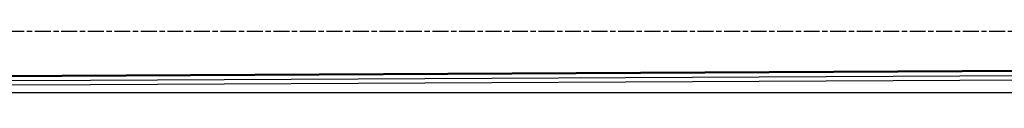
# Model space of a CAD drawing. Extents: x -48435 to 59450, y 0 to 70650.
# Tile 9 of 26: x 1695 to 20263, y 14793 to 16032. Entities that reach past the tile are written whole.
import ezdxf

# ---------------------------------------------------------------- set-up
doc = ezdxf.new("R2010")
doc.units = 0
doc.header["$LTSCALE"] = 50
doc.linetypes.add('STABICEN', pattern=[10, 6, -1, 2, -1])
for name, color, linetype in [('00KAD025', 2, 'CONTINUOUS'), ('PIJL', 1, 'STABICEN'), ('WL570---', 3, 'CONTINUOUS')]:
    doc.layers.add(name, color=color, linetype=linetype)

msp = doc.modelspace()

# ---------------------------------------------------------------- linework, layer by layer
at = {"layer": '00KAD025'}
msp.add_line((-45019.71101, 14872.28868), (51278.45182, 14872.28868), dxfattribs=at)
at = {"layer": 'PIJL'}
msp.add_line((-45019.71101, 16032.28868), (51311.92002, 16032.28868), dxfattribs=at)
at = {"layer": 'WL570---'}
for p, q in [((-43790.55954, 14972.86605), (20822.71134, 15296.41259)), ((-43790.45965, 14952.8663), (20822.71134, 15276.41251)), ((-43790.06006, 14872.8673), (3028.09963, 15107.30666)), ((3028.09963, 15107.30666), (20822.71134, 15196.4122)), ((3028.29942, 15027.30716), (20822.71134, 15116.41189)), ((-43789.66048, 14792.8683), (3028.29942, 15027.30716))]:
    msp.add_line(p, q, dxfattribs=at)

doc.saveas('drawing.dxf')
